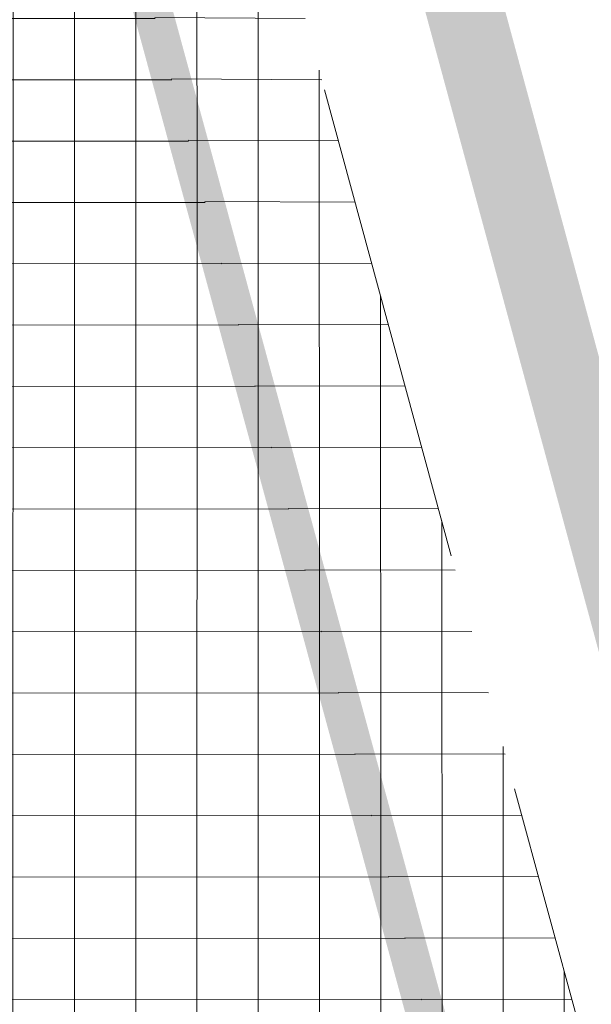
# Model space of a CAD drawing. Header units: metres. Extents: x 6467369 to 7543668, y 5829073 to 6004987.
# Tile 23 of 256: x 7543362.2 to 7543365.16, y 5829581.28 to 5829586.38. Entities that reach past the tile are written whole.
import ezdxf

# ---------------------------------------------------------------- set-up
doc = ezdxf.new("R2010")
doc.units = ezdxf.units.M
for name, pattern in [('1', [0]), ('GDE', [0]), ('HIDDEN', [0.375, 0.25, -0.125]), ('PHANTOM2', [1.25, 0.625, -0.125, 0.125, -0.125, 0.125, -0.125])]:
    doc.linetypes.add(name, pattern=pattern)
for name, color, linetype, lineweight in [('_D-krawędź pobocza', 253, 'HIDDEN', 15), ('_D-krawężnik wyniesiony BET', 7, 'Continuous', 30), ('_D-kreskowanie jezdni', 254, 'Continuous', 13), ('_D-kreskowanie pobocze', 32, '1', 13), ('_D-kreskowanie zjazd MB', 4, '1', 13), ('_D-linia rozgraniczająca inw.', 6, 'GDE', 18)]:
    doc.layers.add(name, color=color, linetype=linetype, lineweight=lineweight)
pattern_1 = [(0, (0, 0), (0, 0.3175), []), (90, (0, 0), (-0.3175, 1.944126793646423e-17), [])]

msp = doc.modelspace()

# ---------------------------------------------------------------- hatches: boundary and pattern name
at = {"layer": '_D-kreskowanie jezdni', "ltscale": 0.01, "transparency": 33554610}
h = msp.add_hatch(dxfattribs=at)
h.set_pattern_fill('ANSI37', color=256, scale=0.1, angle=45)
h.set_pattern_definition([(90, (0, 0), (-0.3175000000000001, 0), []), (180, (0, 0), (-5.551115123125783e-17, -0.3175), [])])
h.paths.add_polyline_path([(7543286.159759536, 5829849.42901351), (7543281.322915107, 5829848.162152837), (7543322.902057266, 5829689.413944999), (7543322.984831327, 5829689.097926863), (7543323.067655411, 5829688.781785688), (7543323.150546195, 5829688.465525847), (7543323.233520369, 5829688.149151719), (7543323.316594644, 5829687.8326677), (7543323.399785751, 5829687.516078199), (7543323.483110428, 5829687.199387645), (7543323.566585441, 5829686.882600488), (7543323.650227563, 5829686.565721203), (7543323.734053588, 5829686.248754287), (7543323.818080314, 5829685.931704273), (7543323.902324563, 5829685.614575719), (7543323.986803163, 5829685.297373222), (7543324.071532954, 5829684.980101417), (7543324.156530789, 5829684.662764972), (7543324.241813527, 5829684.345368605), (7543324.327398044, 5829684.027917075), (7543324.413301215, 5829683.710415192), (7543324.49953993, 5829683.392867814), (7543324.58613108, 5829683.075279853), (7543324.673091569, 5829682.757656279), (7543324.760438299, 5829682.440002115), (7543324.84818818, 5829682.122322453), (7543324.936358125, 5829681.804622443), (7543325.024965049, 5829681.486907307), (7543325.11402587, 5829681.169182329), (7543325.203557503, 5829680.851452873), (7543325.293576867, 5829680.533724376), (7543325.38410088, 5829680.216002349), (7543325.474087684, 5829679.901987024, 0.01534279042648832), (7543329.270376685, 5829668.071423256), (7543329.271548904, 5829668.068113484), (7543329.382377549, 5829667.756752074), (7543329.493637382, 5829667.445684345), (7543329.605311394, 5829667.134905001), (7543329.717382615, 5829666.824408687), (7543329.829834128, 5829666.514189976), (7543329.942649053, 5829666.204243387), (7543330.055810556, 5829665.894563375), (7543330.169301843, 5829665.585144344), (7543330.28310616, 5829665.27598064), (7543330.397206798, 5829664.967066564), (7543330.51158708, 5829664.658396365), (7543330.626230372, 5829664.349964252), (7543330.741120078, 5829664.041764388), (7543330.856239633, 5829663.733790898), (7543330.971572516, 5829663.42603787), (7543331.087102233, 5829663.118499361), (7543331.202812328, 5829662.81116939), (7543331.318686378, 5829662.504041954), (7543331.434707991, 5829662.19711102), (7543331.550860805, 5829661.890370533), (7543331.66712849, 5829661.583814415), (7543331.783494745, 5829661.277436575), (7543331.899943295, 5829660.9712309), (7543332.016457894, 5829660.665191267), (7543332.133022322, 5829660.359311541), (7543332.249620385, 5829660.053585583), (7543332.366235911, 5829659.748007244), (7543332.482852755, 5829659.442570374), (7543332.599454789, 5829659.137268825), (7543332.716025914, 5829658.832096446), (7543344.43103213, 5829628.164105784), (7543344.523107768, 5829627.923063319), (7543344.615151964, 5829627.682083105), (7543344.707158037, 5829627.441162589), (7543344.79911931, 5829627.200299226), (7543344.89102911, 5829626.959490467), (7543344.982880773, 5829626.718733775), (7543345.074667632, 5829626.478026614), (7543345.166383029, 5829626.237366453), (7543345.25802031, 5829625.996750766), (7543345.349572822, 5829625.756177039), (7543345.441033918, 5829625.515642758), (7543345.532396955, 5829625.275145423), (7543345.623655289, 5829625.034682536), (7543345.714802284, 5829624.794251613), (7543345.805831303, 5829624.553850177), (7543345.89673571, 5829624.313475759), (7543345.987508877, 5829624.073125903), (7543346.124674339, 5829623.709419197), (7543346.305233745, 5829623.229156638), (7543346.485170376, 5829622.748892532), (7543346.664426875, 5829622.268619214), (7543346.842945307, 5829621.788330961), (7543347.020671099, 5829621.308013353), (7543347.152602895, 5829620.94971728), (7543347.153560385, 5829620.947110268, -0.01842288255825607), (7543353.955202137, 5829600.113493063), (7543354.060086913, 5829599.746393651), (7543354.199941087, 5829599.253849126), (7543354.339111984, 5829598.760848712), (7543354.477652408, 5829598.267411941), (7543354.615612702, 5829597.7735675), (7543354.753043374, 5829597.279343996), (7543354.856701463, 5829596.905003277), (7543354.925122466, 5829596.657433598), (7543354.993445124, 5829596.409764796), (7543355.061676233, 5829596.161998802), (7543355.129822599, 5829595.914137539), (7543355.197891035, 5829595.666182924), (7543355.26588836, 5829595.418136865), (7543355.333821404, 5829595.170001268), (7543355.401697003, 5829594.921778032), (7543355.469522, 5829594.673469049), (7543355.537303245, 5829594.425076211), (7543355.605047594, 5829594.176601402), (7543355.672761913, 5829593.928046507), (7543355.740453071, 5829593.679413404), (7543355.808127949, 5829593.430703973), (7543355.875793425, 5829593.181920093), (7543355.943456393, 5829592.933063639), (7543356.011123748, 5829592.684136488), (7543356.07880239, 5829592.435140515), (7543361.923682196, 5829570.930895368), (7543361.99138416, 5829570.681815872), (7543362.059123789, 5829570.43263878), (7543362.126911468, 5829570.183366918), (7543362.194757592, 5829569.934003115), (7543362.262672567, 5829569.684550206), (7543362.330666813, 5829569.435011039), (7543362.39875076, 5829569.185388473), (7543362.466934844, 5829568.935685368), (7543362.535229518, 5829568.68590461), (7543362.603645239, 5829568.436049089), (7543362.672192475, 5829568.186121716), (7543362.740881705, 5829567.936125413), (7543362.809723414, 5829567.686063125), (7543362.878728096, 5829567.435937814), (7543362.947906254, 5829567.185752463), (7543363.017268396, 5829566.935510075), (7543363.08682504, 5829566.685213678), (7543363.156586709, 5829566.43486632), (7543363.226563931, 5829566.184471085), (7543363.296767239, 5829565.934031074), (7543363.367207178, 5829565.683549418), (7543363.437894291, 5829565.433029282), (7543363.50883913, 5829565.18247386), (7543363.580052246, 5829564.931886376), (7543363.651544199, 5829564.68127009), (7543363.72332555, 5829564.430628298), (7543363.795406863, 5829564.179964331), (7543363.867798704, 5829563.929281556), (7543363.940511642, 5829563.678583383), (7543364.012706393, 5829563.430790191, 0.01526036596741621), (7543367.836761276, 5829551.679312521), (7543367.837698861, 5829551.676699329), (7543367.926193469, 5829551.431017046), (7543368.014949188, 5829551.185539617), (7543368.103955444, 5829550.940263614), (7543368.193201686, 5829550.695185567), (7543368.28267739, 5829550.450301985), (7543368.372372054, 5829550.205609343), (7543368.462275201, 5829549.96110409), (7543368.552376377, 5829549.716782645), (7543368.642665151, 5829549.472641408), (7543368.733131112, 5829549.22867675), (7543368.823763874, 5829548.984885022), (7543368.914553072, 5829548.741262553), (7543369.005488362, 5829548.497805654), (7543369.096559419, 5829548.254510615), (7543369.18775594, 5829548.011373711), (7543369.279067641, 5829547.768391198), (7543369.370484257, 5829547.525559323), (7543369.461995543, 5829547.282874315), (7543369.553591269, 5829547.040332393), (7543369.64526123, 5829546.797929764), (7543369.73699523, 5829546.555662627), (7543369.828783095, 5829546.313527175), (7543369.920614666, 5829546.07151959), (7543370.012479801, 5829545.829636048), (7543370.10436837, 5829545.587872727), (7543370.196270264, 5829545.346225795), (7543370.288175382, 5829545.104691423), (7543370.380073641, 5829544.863265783), (7543370.471954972, 5829544.621945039), (7543370.563809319, 5829544.380725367), (7543383.791993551, 5829509.642775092), (7543388.522689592, 5829511.269764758), (7543375.236486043, 5829546.160077), (7543375.144668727, 5829546.401199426), (7543375.052898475, 5829546.642228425), (7543374.961185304, 5829546.883167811), (7543374.869539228, 5829547.124021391), (7543374.777970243, 5829547.364792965), (7543374.686488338, 5829547.605486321), (7543374.595103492, 5829547.846105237), (7543374.503825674, 5829548.086653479), (7543374.412664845, 5829548.3271348), (7543374.321630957, 5829548.567552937), (7543374.230733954, 5829548.807911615), (7543374.092812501, 5829549.173122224), (7543373.91220999, 5829549.652860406), (7543373.732271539, 5829550.132590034), (7543373.553098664, 5829550.612281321), (7543373.374779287, 5829551.091939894), (7543373.197403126, 5829551.57156572), (7543373.021053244, 5829552.051175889), (7543372.845812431, 5829552.530787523), (7543372.671762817, 5829553.010418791), (7543372.542882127, 5829553.368222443), (7543372.541944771, 5829553.370834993, -0.014934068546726), (7543368.884702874, 5829564.584812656), (7543368.743398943, 5829565.067563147), (7543368.743767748, 5829565.067373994), (7543368.635812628, 5829565.43957955), (7543368.494749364, 5829565.930129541), (7543368.354622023, 5829566.421348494), (7543368.215353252, 5829566.913203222), (7543368.076866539, 5829567.405656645), (7543367.939086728, 5829567.89866586), (7543367.801939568, 5829568.39218372), (7543367.665356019, 5829568.886143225), (7543367.561881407, 5829569.262006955), (7543367.493826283, 5829569.509695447), (7543367.425857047, 5829569.757515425), (7543367.357963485, 5829570.005464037), (7543367.290135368, 5829570.253538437), (7543367.222362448, 5829570.501735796), (7543367.154634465, 5829570.75005328), (7543367.086941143, 5829570.99848807), (7543367.01927219, 5829571.247037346), (7543366.9516173, 5829571.495698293), (7543366.883966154, 5829571.744468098), (7543366.816308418, 5829571.993343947), (7543366.74863375, 5829572.242323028), (7543360.903753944, 5829593.746568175), (7543360.836057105, 5829593.995631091), (7543360.768335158, 5829594.244759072), (7543360.700581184, 5829594.493950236), (7543360.632788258, 5829594.743202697), (7543360.564949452, 5829594.992514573), (7543360.497057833, 5829595.241883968), (7543360.429106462, 5829595.49130899), (7543360.361088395, 5829595.740787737), (7543360.292996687, 5829595.990318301), (7543360.224824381, 5829596.239898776), (7543360.156564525, 5829596.489527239), (7543360.088210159, 5829596.739201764), (7543360.019754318, 5829596.988920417), (7543359.951190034, 5829597.238681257), (7543359.882510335, 5829597.488482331), (7543359.81370825, 5829597.738321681), (7543359.744776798, 5829597.988197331), (7543359.675709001, 5829598.238107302), (7543359.606497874, 5829598.4880496), (7543359.537136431, 5829598.738022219), (7543359.467617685, 5829598.988023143), (7543359.397934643, 5829599.238050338), (7543359.328080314, 5829599.48810176), (7543359.258047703, 5829599.73817535), (7543359.187829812, 5829599.988269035), (7543359.117419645, 5829600.238380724), (7543359.0468102, 5829600.48850831), (7543358.975994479, 5829600.738649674), (7543358.904965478, 5829600.988802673), (7543358.834547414, 5829601.23604667, 0.01864047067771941), (7543351.846292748, 5829622.672874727), (7543351.845335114, 5829622.675482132), (7543351.755456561, 5829622.919571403), (7543351.665405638, 5829623.163523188), (7543351.575189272, 5829623.407339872), (7543351.484814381, 5829623.651023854), (7543351.394287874, 5829623.894577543), (7543351.303616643, 5829624.138003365), (7543351.212807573, 5829624.381303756), (7543351.121867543, 5829624.624481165), (7543351.030803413, 5829624.867538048), (7543350.939622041, 5829625.110476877), (7543350.84833027, 5829625.353300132), (7543350.756934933, 5829625.596010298), (7543350.665442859, 5829625.838609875), (7543350.573860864, 5829626.081101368), (7543350.482195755, 5829626.32348729), (7543350.39045433, 5829626.565770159), (7543350.298643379, 5829626.807952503), (7543350.206769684, 5829627.050036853), (7543350.114840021, 5829627.292025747), (7543350.022861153, 5829627.533921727), (7543349.93083984, 5829627.775727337), (7543349.838782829, 5829628.01744513), (7543349.746696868, 5829628.259077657), (7543349.654588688, 5829628.500627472), (7543349.562465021, 5829628.742097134), (7543349.470332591, 5829628.9834892), (7543349.37819811, 5829629.22480623), (7543349.28606829, 5829629.46605078), (7543349.193949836, 5829629.707225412), (7543349.101849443, 5829629.948332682), (7543337.386843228, 5829660.616323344), (7543337.270319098, 5829660.921372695), (7543337.153858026, 5829661.22630515), (7543337.037476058, 5829661.531126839), (7543336.921189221, 5829661.835843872), (7543336.805013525, 5829662.140462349), (7543336.688964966, 5829662.444988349), (7543336.573059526, 5829662.749427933), (7543336.45731317, 5829663.05378714), (7543336.280939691, 5829663.518156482), (7543336.051122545, 5829664.125065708), (7543335.82206999, 5829664.732175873), (7543335.593970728, 5829665.339372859), (7543335.447696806, 5829665.730691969), (7543335.447620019, 5829665.730734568), (7543335.253957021, 5829666.250249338), (7543335.0289156, 5829666.857553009), (7543334.805341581, 5829667.464919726), (7543334.583368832, 5829668.072374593), (7543334.363129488, 5829668.6799462), (7543334.144753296, 5829669.287668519), (7543333.983346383, 5829669.741124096), (7543333.98217357, 5829669.744435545, -0.01492981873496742), (7543330.369961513, 5829680.969474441), (7543330.236662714, 5829681.431869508), (7543330.059783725, 5829682.052681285), (7543329.884569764, 5829682.674480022), (7543329.710896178, 5829683.297216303), (7543329.538638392, 5829683.920838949), (7543329.367672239, 5829684.545293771), (7543329.197874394, 5829685.170521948), (7543329.029124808, 5829685.796450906), (7543328.861307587, 5829686.422990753), (7543328.694315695, 5829687.050016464), (7543328.52806195, 5829687.677325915), (7543328.401287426, 5829688.157612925), (7543328.318315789, 5829688.47248981), (7543328.235426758, 5829688.787524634), (7543328.152603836, 5829689.102713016), (7543328.069830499, 5829689.418050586), (7543327.987090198, 5829689.733532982), (7543327.904366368, 5829690.049155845), (7543327.821642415, 5829690.364914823), (7543327.738901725, 5829690.680805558)])
at = {"layer": '_D-kreskowanie pobocze', "ltscale": 0.01, "transparency": 33554623}
h = msp.add_hatch(dxfattribs=at)
h.set_pattern_fill('NET', color=256, scale=0.1)
h.set_pattern_definition(pattern_1)
h.paths.add_polyline_path([(7543375.937389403, 5829546.426974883), (7543375.845583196, 5829546.668068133), (7543375.753835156, 5829546.909038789), (7543375.662155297, 5829547.149890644), (7543375.570553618, 5829547.390627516), (7543375.479040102, 5829547.631253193), (7543375.387624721, 5829547.871771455), (7543375.296317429, 5829548.112186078), (7543375.205128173, 5829548.352500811), (7543375.114066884, 5829548.5927194), (7543375.023143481, 5829548.832845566), (7543374.932367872, 5829549.072883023), (7543374.841749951, 5829549.312835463), (7543374.751299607, 5829549.552706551), (7543374.661026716, 5829549.792499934), (7543374.570941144, 5829550.032219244), (7543374.481052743, 5829550.271868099), (7543374.391371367, 5829550.511450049), (7543374.301906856, 5829550.750968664), (7543374.212669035, 5829550.990427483), (7543374.123667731, 5829551.229829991), (7543374.034912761, 5829551.469179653), (7543373.946413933, 5829551.708479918), (7543373.858181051, 5829551.947734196), (7543373.770223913, 5829552.186945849), (7543373.682418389, 5829552.42648475), (7543373.59503716, 5829552.665635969), (7543373.50796108, 5829552.904754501), (7543373.421199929, 5829553.143843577), (7543373.33476348, 5829553.382906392), (7543373.248661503, 5829553.621946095), (7543373.162901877, 5829553.860970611, -0.00658835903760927), (7543371.479583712, 5829558.764693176), (7543372.138758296, 5829559.865748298), (7543371.813068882, 5829560.781841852), (7543370.660324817, 5829558.856350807, 0.007022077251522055), (7543372.456802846, 5829553.60813834), (7543372.542882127, 5829553.368222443), (7543372.629296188, 5829553.12831632), (7543372.716035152, 5829552.888416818), (7543372.803089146, 5829552.648520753), (7543372.890448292, 5829552.408624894), (7543372.978102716, 5829552.168725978), (7543373.066042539, 5829551.9288207), (7543373.154257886, 5829551.688905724), (7543373.242738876, 5829551.448977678), (7543373.331475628, 5829551.209033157), (7543373.420458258, 5829550.969068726), (7543373.50967688, 5829550.729080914), (7543373.599121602, 5829550.489066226), (7543373.688782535, 5829550.24902114), (7543373.778649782, 5829550.008942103), (7543373.868713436, 5829549.768825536), (7543373.958963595, 5829549.528667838), (7543374.049390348, 5829549.288465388), (7543374.139983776, 5829549.048214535), (7543374.230733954, 5829548.807911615), (7543374.321630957, 5829548.567552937), (7543374.412664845, 5829548.3271348), (7543374.503825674, 5829548.086653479), (7543374.595103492, 5829547.846105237), (7543374.686488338, 5829547.605486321), (7543374.777970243, 5829547.364792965), (7543374.869539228, 5829547.124021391), (7543374.961185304, 5829546.883167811), (7543375.052898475, 5829546.642228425), (7543375.144668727, 5829546.401199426), (7543375.236486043, 5829546.160077), (7543392.214020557, 5829501.576123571), (7543392.328803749, 5829501.27470174), (7543392.443566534, 5829500.973364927), (7543392.558319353, 5829500.67211711), (7543392.673072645, 5829500.370962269), (7543392.787836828, 5829500.06990438), (7543392.90262232, 5829499.76894742), (7543393.017439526, 5829499.468095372), (7543393.132298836, 5829499.167352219), (7543393.247210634, 5829498.86672195), (7543393.362185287, 5829498.566208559), (7543393.477233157, 5829498.265816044), (7543393.592364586, 5829497.965548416), (7543393.707589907, 5829497.665409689), (7543393.822919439, 5829497.365403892), (7543393.938363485, 5829497.065535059), (7543394.05393234, 5829496.765807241), (7543394.169636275, 5829496.466224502), (7543394.285485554, 5829496.166790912), (7543394.401490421, 5829495.867510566), (7543394.517661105, 5829495.568387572), (7543394.63400782, 5829495.269426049), (7543394.750540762, 5829494.970630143), (7543394.867270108, 5829494.672004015), (7543394.984206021, 5829494.373551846), (7543395.101358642, 5829494.07527784), (7543395.218738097, 5829493.777186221), (7543395.336354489, 5829493.479281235), (7543395.454217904, 5829493.181567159), (7543395.572338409, 5829492.884048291), (7543395.690726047, 5829492.586728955), (7543395.809390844, 5829492.289613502, 0.004998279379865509), (7543398.073473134, 5829486.78958603), (7543400.036642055, 5829486.009607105), (7543400.239929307, 5829486.098307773), (7543399.878266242, 5829486.879557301), (7543398.642061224, 5829487.370709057, -0.004733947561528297), (7543396.505894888, 5829492.567789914), (7543396.387374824, 5829492.864542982), (7543396.269271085, 5829493.161149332), (7543396.151558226, 5829493.457640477), (7543396.033953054, 5829493.754701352), (7543395.916584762, 5829494.051977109), (7543395.799443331, 5829494.349463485), (7543395.682518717, 5829494.647156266), (7543395.565800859, 5829494.945051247), (7543395.449279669, 5829495.243144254), (7543395.332945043, 5829495.541431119), (7543395.216786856, 5829495.839907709), (7543395.100794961, 5829496.138569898), (7543394.984959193, 5829496.437413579), (7543394.869269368, 5829496.736434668), (7543394.753715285, 5829497.035629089), (7543394.638286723, 5829497.334992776), (7543394.522973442, 5829497.634521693), (7543394.40776519, 5829497.934211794), (7543394.292651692, 5829498.234059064), (7543394.177622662, 5829498.53405948), (7543394.062667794, 5829498.834209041), (7543393.947776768, 5829499.134503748), (7543393.83293925, 5829499.434939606), (7543393.718144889, 5829499.735512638), (7543393.603383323, 5829500.036218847), (7543393.488644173, 5829500.337054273), (7543393.373917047, 5829500.638014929), (7543393.259191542, 5829500.939096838), (7543393.144457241, 5829501.240296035), (7543393.029703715, 5829501.541608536), (7543392.914922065, 5829501.843026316)])
h.paths.add_polyline_path([(7543352.368798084, 5829623.423790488), (7543352.278386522, 5829623.668134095), (7543352.187823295, 5829623.912325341), (7543352.097115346, 5829624.156366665), (7543352.006269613, 5829624.400260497), (7543351.915293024, 5829624.644009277), (7543351.824192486, 5829624.887615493), (7543351.732974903, 5829625.131081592), (7543351.641647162, 5829625.374410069), (7543351.550216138, 5829625.617603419), (7543351.4586887, 5829625.860664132), (7543351.367071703, 5829626.103594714), (7543351.27537199, 5829626.346397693), (7543351.183596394, 5829626.589075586), (7543351.091751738, 5829626.831630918), (7543350.999844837, 5829627.074066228), (7543350.907882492, 5829627.316384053), (7543350.815871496, 5829627.558586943), (7543350.723818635, 5829627.800677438), (7543350.631730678, 5829628.042658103), (7543350.539614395, 5829628.284531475), (7543350.447476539, 5829628.526300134), (7543350.355323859, 5829628.76796662), (7543350.263163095, 5829629.009533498), (7543350.171000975, 5829629.251003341), (7543350.078844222, 5829629.492378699), (7543349.986699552, 5829629.73366213), (7543349.894573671, 5829629.974856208), (7543349.80247204, 5829630.215966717), (7543338.554588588, 5829659.661105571), (7543338.839836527, 5829660.450421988), (7543338.427254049, 5829661.515460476), (7543337.754498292, 5829659.653861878), (7543349.101849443, 5829629.948332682), (7543349.193949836, 5829629.707225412), (7543349.28606829, 5829629.46605078), (7543349.37819811, 5829629.22480623), (7543349.470332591, 5829628.9834892), (7543349.562465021, 5829628.742097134), (7543349.654588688, 5829628.500627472), (7543349.746696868, 5829628.259077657), (7543349.838782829, 5829628.01744513), (7543349.93083984, 5829627.775727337), (7543350.022861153, 5829627.533921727), (7543350.114840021, 5829627.292025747), (7543350.206769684, 5829627.050036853), (7543350.298643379, 5829626.807952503), (7543350.39045433, 5829626.565770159), (7543350.482195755, 5829626.32348729), (7543350.573860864, 5829626.081101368), (7543350.665442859, 5829625.838609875), (7543350.756934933, 5829625.596010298), (7543350.84833027, 5829625.353300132), (7543350.939622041, 5829625.110476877), (7543351.030803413, 5829624.867538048), (7543351.121867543, 5829624.624481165), (7543351.212807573, 5829624.381303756), (7543351.303616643, 5829624.138003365), (7543351.394287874, 5829623.894577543), (7543351.484814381, 5829623.651023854), (7543351.575189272, 5829623.407339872), (7543351.665405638, 5829623.163523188), (7543351.755456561, 5829622.919571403), (7543351.845335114, 5829622.675482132), (7543351.935034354, 5829622.431253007, -0.01821006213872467), (7543358.762239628, 5829601.489134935), (7543358.833716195, 5829601.238965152), (7543358.904965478, 5829600.988802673), (7543358.975994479, 5829600.738649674), (7543359.0468102, 5829600.48850831), (7543359.117419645, 5829600.238380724), (7543359.187829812, 5829599.988269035), (7543359.258047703, 5829599.73817535), (7543359.328080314, 5829599.48810176), (7543359.397934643, 5829599.238050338), (7543359.467617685, 5829598.988023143), (7543359.537136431, 5829598.738022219), (7543359.606497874, 5829598.4880496), (7543359.675709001, 5829598.238107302), (7543359.744776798, 5829597.988197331), (7543359.81370825, 5829597.738321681), (7543359.882510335, 5829597.488482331), (7543359.951190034, 5829597.238681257), (7543360.019754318, 5829596.988920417), (7543360.088210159, 5829596.739201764), (7543360.156564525, 5829596.489527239), (7543360.224824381, 5829596.239898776), (7543360.292996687, 5829595.990318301), (7543360.361088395, 5829595.740787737), (7543360.429106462, 5829595.49130899), (7543360.497057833, 5829595.241883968), (7543360.564949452, 5829594.992514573), (7543360.632788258, 5829594.743202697), (7543360.700581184, 5829594.493950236), (7543360.768335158, 5829594.244759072), (7543360.836057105, 5829593.995631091), (7543360.903753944, 5829593.746568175), (7543366.74863375, 5829572.242323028), (7543366.816308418, 5829571.993343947), (7543366.883966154, 5829571.744468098), (7543366.9516173, 5829571.495698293), (7543367.01927219, 5829571.247037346), (7543367.086941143, 5829570.99848807), (7543367.154634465, 5829570.75005328), (7543367.222362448, 5829570.501735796), (7543367.290135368, 5829570.253538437), (7543367.357963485, 5829570.005464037), (7543367.425857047, 5829569.757515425), (7543367.493826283, 5829569.509695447), (7543367.561881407, 5829569.262006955), (7543367.630032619, 5829569.014452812), (7543367.698290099, 5829568.767035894), (7543367.766664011, 5829568.519759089), (7543367.835164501, 5829568.272625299), (7543367.903801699, 5829568.025637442), (7543367.972585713, 5829567.778798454), (7543368.041526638, 5829567.532111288), (7543368.110634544, 5829567.285578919), (7543368.179919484, 5829567.039204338), (7543368.249391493, 5829566.792990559), (7543368.319060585, 5829566.546940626), (7543368.38893675, 5829566.301057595), (7543368.459029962, 5829566.055344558), (7543368.52935017, 5829565.80980463), (7543368.599907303, 5829565.564440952), (7543368.670711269, 5829565.319256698), (7543368.741771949, 5829565.074255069), (7543368.743778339, 5829565.067368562), (7543370.653639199, 5829564.087831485), (7543370.291889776, 5829565.116258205), (7543369.373771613, 5829565.58714632), (7543369.250252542, 5829566.016686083), (7543369.180151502, 5829566.261460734), (7543369.110370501, 5829566.506077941), (7543369.040690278, 5829566.751270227), (7543368.971207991, 5829566.996659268), (7543368.901913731, 5829567.242242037), (7543368.832797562, 5829567.488015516), (7543368.763849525, 5829567.733976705), (7543368.69505964, 5829567.980122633), (7543368.6264179, 5829568.226450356), (7543368.557914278, 5829568.472956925), (7543368.489538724, 5829568.719639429), (7543368.421281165, 5829568.966494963), (7543368.353131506, 5829569.213520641), (7543368.285079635, 5829569.460713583), (7543368.217115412, 5829569.708070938), (7543368.149228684, 5829569.955589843), (7543368.081409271, 5829570.20326746), (7543368.01364698, 5829570.451100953), (7543367.945931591, 5829570.699087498), (7543367.878252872, 5829570.947224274), (7543367.810600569, 5829571.195508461), (7543367.742964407, 5829571.443937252), (7543367.675334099, 5829571.69250783), (7543367.607699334, 5829571.941217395), (7543367.540049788, 5829572.190063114), (7543367.472376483, 5829572.439037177), (7543361.627495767, 5829593.943285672), (7543361.559793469, 5829594.19236867), (7543361.492060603, 5829594.441536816), (7543361.424290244, 5829594.69078823), (7543361.356475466, 5829594.940121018), (7543361.288609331, 5829595.189533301), (7543361.2206849, 5829595.439023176), (7543361.152695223, 5829595.688588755), (7543361.084633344, 5829595.938228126), (7543361.016492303, 5829596.187939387), (7543360.948265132, 5829596.437720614), (7543360.87994486, 5829596.687569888), (7543360.811524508, 5829596.937485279), (7543360.742997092, 5829597.187464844), (7543360.674355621, 5829597.437506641), (7543360.605593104, 5829597.687608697), (7543360.536702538, 5829597.937769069), (7543360.46767692, 5829598.187985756), (7543360.398509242, 5829598.438256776), (7543360.329192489, 5829598.688580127), (7543360.259719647, 5829598.938953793), (7543360.190083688, 5829599.189375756), (7543360.120277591, 5829599.439843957), (7543360.050294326, 5829599.690356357), (7543359.980126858, 5829599.940910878), (7543359.909768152, 5829600.191505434), (7543359.839211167, 5829600.442137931), (7543359.768448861, 5829600.692806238), (7543359.697474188, 5829600.943508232), (7543359.6262801, 5829601.194241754), (7543359.554859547, 5829601.445004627), (7543359.483295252, 5829601.695481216, 0.01821006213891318), (7543352.639053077, 5829622.689821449), (7543352.549138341, 5829622.93463656), (7543352.459051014, 5829623.179292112)])
h = msp.add_hatch(dxfattribs=at)
h.set_pattern_fill('NET', color=256, scale=0.1)
h.set_pattern_definition(pattern_1)
h.paths.add_polyline_path([(7543363.08682504, 5829566.685213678), (7543363.017268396, 5829566.935510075), (7543362.947906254, 5829567.185752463), (7543362.878728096, 5829567.435937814), (7543362.809723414, 5829567.686063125), (7543362.740881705, 5829567.936125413), (7543362.672192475, 5829568.186121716), (7543362.603645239, 5829568.436049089), (7543362.535229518, 5829568.68590461), (7543362.466934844, 5829568.935685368), (7543362.39875076, 5829569.185388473), (7543362.330666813, 5829569.435011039), (7543362.262672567, 5829569.684550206), (7543362.194757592, 5829569.934003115), (7543362.126911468, 5829570.183366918), (7543362.059123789, 5829570.43263878), (7543361.99138416, 5829570.681815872), (7543361.923682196, 5829570.930895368), (7543356.07880239, 5829592.435140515), (7543356.011123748, 5829592.684136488), (7543355.943456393, 5829592.933063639), (7543355.875793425, 5829593.181920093), (7543355.808127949, 5829593.430703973), (7543355.740453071, 5829593.679413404), (7543355.672761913, 5829593.928046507), (7543355.605047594, 5829594.176601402), (7543355.537303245, 5829594.425076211), (7543355.469522, 5829594.673469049), (7543355.401697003, 5829594.921778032), (7543355.333821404, 5829595.170001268), (7543355.26588836, 5829595.418136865), (7543355.197891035, 5829595.666182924), (7543355.129822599, 5829595.914137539), (7543355.061676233, 5829596.161998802), (7543354.993445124, 5829596.409764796), (7543354.925122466, 5829596.657433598), (7543354.856701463, 5829596.905003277), (7543354.788175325, 5829597.152471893), (7543354.719537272, 5829597.399837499), (7543354.650780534, 5829597.647098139), (7543354.581898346, 5829597.894251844), (7543354.512883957, 5829598.141296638), (7543354.443730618, 5829598.388230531), (7543354.374431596, 5829598.635051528), (7543354.304980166, 5829598.881757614), (7543354.23536961, 5829599.128346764), (7543354.16559322, 5829599.374816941), (7543354.0956443, 5829599.621166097), (7543354.025516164, 5829599.867392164), (7543353.955202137, 5829600.113493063, 0.01821006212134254), (7543347.240843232, 5829620.709460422), (7543347.152602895, 5829620.94971728), (7543347.064138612, 5829621.189965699), (7543346.975457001, 5829621.430207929), (7543346.886564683, 5829621.670446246), (7543346.797468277, 5829621.910682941), (7543346.708174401, 5829622.150920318), (7543346.618689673, 5829622.391160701), (7543346.529020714, 5829622.63140643), (7543346.439174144, 5829622.871659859), (7543346.349156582, 5829623.111923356), (7543346.258974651, 5829623.352199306), (7543346.168634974, 5829623.592490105), (7543346.078144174, 5829623.832798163), (7543345.987508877, 5829624.073125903), (7543345.89673571, 5829624.313475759), (7543345.805831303, 5829624.553850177), (7543345.714802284, 5829624.794251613), (7543345.623655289, 5829625.034682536), (7543345.532396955, 5829625.275145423), (7543345.441033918, 5829625.515642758), (7543345.349572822, 5829625.756177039), (7543345.25802031, 5829625.996750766), (7543345.166383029, 5829626.237366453), (7543345.074667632, 5829626.478026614), (7543344.982880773, 5829626.718733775), (7543344.89102911, 5829626.959490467), (7543344.79911931, 5829627.200299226), (7543344.707158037, 5829627.441162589), (7543344.615151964, 5829627.682083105), (7543344.523107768, 5829627.923063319), (7543344.43103213, 5829628.164105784), (7543344.268288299, 5829628.590142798), (7543342.331775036, 5829629.456119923), (7543341.164070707, 5829629.010063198), (7543341.431704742, 5829628.309440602), (7543342.309201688, 5829628.644639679), (7543343.678684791, 5829628.032229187), (7543344.098421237, 5829626.932862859), (7543344.190293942, 5829626.692151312), (7543344.282101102, 5829626.451511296), (7543344.373836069, 5829626.210940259), (7543344.465492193, 5829625.970435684), (7543344.557062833, 5829625.729995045), (7543344.64854135, 5829625.489615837), (7543344.739921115, 5829625.249295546), (7543344.831195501, 5829625.009031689), (7543344.922357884, 5829624.768821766), (7543345.01340165, 5829624.528663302), (7543345.104320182, 5829624.28855384), (7543345.195106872, 5829624.048490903), (7543345.285755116, 5829623.808472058), (7543345.376258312, 5829623.568494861), (7543345.46660986, 5829623.328556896), (7543345.556803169, 5829623.088655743), (7543345.646831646, 5829622.848789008), (7543345.736688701, 5829622.608954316), (7543345.82636775, 5829622.369149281), (7543345.915862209, 5829622.129371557), (7543346.005165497, 5829621.889618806), (7543346.094271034, 5829621.649888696), (7543346.183172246, 5829621.410178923), (7543346.271862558, 5829621.170487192), (7543346.360335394, 5829620.930811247), (7543346.448584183, 5829620.691148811), (7543346.536714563, 5829620.451191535, -0.01821006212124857), (7543353.234058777, 5829599.907453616), (7543353.304201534, 5829599.661953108), (7543353.374164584, 5829599.416307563), (7543353.443954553, 5829599.170519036), (7543353.513578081, 5829598.924589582), (7543353.58304182, 5829598.67852124), (7543353.652352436, 5829598.432316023), (7543353.721516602, 5829598.185975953), (7543353.790541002, 5829597.939503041), (7543353.859432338, 5829597.692899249), (7543353.928197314, 5829597.446166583), (7543353.996842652, 5829597.199306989), (7543354.065375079, 5829596.952322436), (7543354.133801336, 5829596.705214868), (7543354.202128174, 5829596.457986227), (7543354.270362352, 5829596.21063844), (7543354.338510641, 5829595.963173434), (7543354.406579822, 5829595.715593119), (7543354.474576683, 5829595.467899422), (7543354.542508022, 5829595.220094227), (7543354.61038065, 5829594.972179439), (7543354.678201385, 5829594.724156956), (7543354.74597705, 5829594.476028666), (7543354.813714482, 5829594.227796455), (7543354.881420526, 5829593.979462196), (7543354.949102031, 5829593.731027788), (7543355.016765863, 5829593.482495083), (7543355.084418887, 5829593.233865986), (7543355.15206798, 5829592.985142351), (7543355.219720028, 5829592.736326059), (7543355.287381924, 5829592.487418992), (7543355.355059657, 5829592.238426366), (7543361.199940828, 5829570.734176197), (7543361.267650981, 5829570.485066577), (7543361.335406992, 5829570.235829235), (7543361.403219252, 5829569.986467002), (7543361.471098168, 5829569.736982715), (7543361.539054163, 5829569.487379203), (7543361.607097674, 5829569.23765932), (7543361.675239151, 5829568.987825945), (7543361.743489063, 5829568.737881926), (7543361.811857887, 5829568.487830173), (7543361.880356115, 5829568.237673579), (7543361.948994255, 5829567.987415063), (7543362.017782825, 5829567.737057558), (7543362.086732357, 5829567.48660403), (7543362.155853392, 5829567.236057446), (7543362.225156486, 5829566.985420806), (7543362.294652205, 5829566.734697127), (7543362.364351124, 5829566.483889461), (7543362.434263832, 5829566.233000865), (7543362.504400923, 5829565.982034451), (7543362.574773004, 5829565.730993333), (7543362.645390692, 5829565.479880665), (7543362.716264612, 5829565.228699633), (7543362.787405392, 5829564.977453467), (7543362.858823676, 5829564.726145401), (7543362.930422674, 5829564.475153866), (7543363.002423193, 5829564.223746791), (7543363.074733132, 5829563.972287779), (7543363.147363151, 5829563.720780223), (7543363.220323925, 5829563.469227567), (7543363.293626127, 5829563.217633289), (7543363.367279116, 5829562.966005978, 0.01461486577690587), (7543367.04353843, 5829551.669307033), (7543367.131919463, 5829551.422975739), (7543367.220726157, 5829551.17642703), (7543367.309784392, 5829550.930112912), (7543367.39908349, 5829550.684029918), (7543367.4886128, 5829550.438174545), (7543367.578361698, 5829550.192543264), (7543367.668448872, 5829549.946780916), (7543367.758600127, 5829549.701601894), (7543367.848939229, 5829549.456636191), (7543367.939455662, 5829549.211880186), (7543368.030138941, 5829548.967330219), (7543368.120978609, 5829548.722982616), (7543368.211964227, 5829548.478833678), (7543368.303085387, 5829548.234879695), (7543368.394331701, 5829547.991116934), (7543368.485692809, 5829547.747541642), (7543368.577158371, 5829547.504150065), (7543368.668718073, 5829547.26093842), (7543368.760361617, 5829547.017902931), (7543368.852078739, 5829546.775039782), (7543368.943859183, 5829546.532345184), (7543369.035692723, 5829546.289815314), (7543369.127569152, 5829546.047446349), (7543369.219478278, 5829545.805234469), (7543369.311409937, 5829545.563175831), (7543369.403353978, 5829545.321266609), (7543369.495300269, 5829545.07950297), (7543369.587238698, 5829544.837881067), (7543369.679159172, 5829544.596397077), (7543369.771051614, 5829544.355047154), (7543369.862907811, 5829544.113822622), (7543383.082389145, 5829509.398726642), (7543383.791993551, 5829509.642775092), (7543370.563809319, 5829544.380725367), (7543370.471954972, 5829544.621945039), (7543370.380073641, 5829544.863265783), (7543370.288175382, 5829545.104691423), (7543370.196270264, 5829545.346225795), (7543370.10436837, 5829545.587872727), (7543370.012479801, 5829545.829636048), (7543369.920614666, 5829546.07151959), (7543369.828783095, 5829546.313527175), (7543369.73699523, 5829546.555662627), (7543369.64526123, 5829546.797929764), (7543369.553591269, 5829547.040332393), (7543369.461995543, 5829547.282874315), (7543369.370484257, 5829547.525559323), (7543369.279067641, 5829547.768391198), (7543369.18775594, 5829548.011373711), (7543369.096559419, 5829548.254510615), (7543369.005488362, 5829548.497805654), (7543368.914553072, 5829548.741262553), (7543368.823763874, 5829548.984885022), (7543368.733131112, 5829549.22867675), (7543368.642665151, 5829549.472641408), (7543368.552376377, 5829549.716782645), (7543368.462275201, 5829549.96110409), (7543368.372372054, 5829550.205609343), (7543368.28267739, 5829550.450301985), (7543368.193201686, 5829550.695185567), (7543368.103955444, 5829550.940263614), (7543368.014949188, 5829551.185539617), (7543367.926193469, 5829551.431017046), (7543367.837698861, 5829551.676699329), (7543367.749475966, 5829551.922589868, -0.01461486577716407), (7543364.086943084, 5829563.177154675), (7543364.013556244, 5829563.427873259), (7543363.940511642, 5829563.678583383), (7543363.867798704, 5829563.929281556), (7543363.795406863, 5829564.179964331), (7543363.72332555, 5829564.430628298), (7543363.651544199, 5829564.68127009), (7543363.580052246, 5829564.931886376), (7543363.50883913, 5829565.18247386), (7543363.437894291, 5829565.433029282), (7543363.367207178, 5829565.683549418), (7543363.296767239, 5829565.934031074), (7543363.226563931, 5829566.184471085), (7543363.156586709, 5829566.43486632)])
h.paths.add_polyline_path([(7543405.299581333, 5829459.971536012), (7543405.152023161, 5829460.258438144), (7543405.004435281, 5829460.545422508), (7543404.856827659, 5829460.832494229), (7543404.709210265, 5829461.119658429), (7543404.561593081, 5829461.406920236), (7543404.413986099, 5829461.694284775), (7543404.266399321, 5829461.981757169), (7543404.118842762, 5829462.269342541), (7543403.971326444, 5829462.55704601), (7543403.823860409, 5829462.844872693), (7543403.676454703, 5829463.132827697), (7543403.529119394, 5829463.420916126), (7543403.381864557, 5829463.709143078), (7543403.234700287, 5829463.997513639), (7543403.087636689, 5829464.286032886), (7543402.940683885, 5829464.574705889), (7543402.793852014, 5829464.863537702), (7543402.647151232, 5829465.152533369), (7543402.500591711, 5829465.44169792), (7543402.35418364, 5829465.73103637), (7543402.207937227, 5829466.020553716), (7543402.061862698, 5829466.310254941), (7543401.915970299, 5829466.600145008), (7543401.770270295, 5829466.890228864), (7543401.62477297, 5829467.18051143), (7543401.479488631, 5829467.470997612), (7543401.334427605, 5829467.761692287), (7543401.189600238, 5829468.052600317), (7543401.045016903, 5829468.34372653), (7543400.900687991, 5829468.635075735), (7543400.756623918, 5829468.926652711, -0.01946782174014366), (7543391.167017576, 5829490.432634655), (7543391.046390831, 5829490.734662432), (7543390.926110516, 5829491.036735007), (7543390.806166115, 5829491.338847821), (7543390.686547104, 5829491.64099636), (7543390.567242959, 5829491.943176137), (7543390.44824315, 5829492.245382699), (7543390.329537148, 5829492.547611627), (7543390.211114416, 5829492.849858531), (7543390.092964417, 5829493.15211905), (7543389.975076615, 5829493.454388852), (7543389.857440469, 5829493.756663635), (7543389.740045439, 5829494.05893912), (7543389.622880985, 5829494.361211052), (7543389.505936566, 5829494.663475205), (7543389.389201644, 5829494.965727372), (7543389.272665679, 5829495.267963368), (7543389.156318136, 5829495.570179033), (7543389.040148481, 5829495.872370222), (7543388.92414618, 5829496.174532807), (7543388.808300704, 5829496.476662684), (7543388.692601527, 5829496.778755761), (7543388.577038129, 5829497.080807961), (7543388.46159999, 5829497.382815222), (7543388.346276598, 5829497.684773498), (7543388.231057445, 5829497.98667875), (7543388.115932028, 5829498.288526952), (7543388.00088985, 5829498.590314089), (7543387.885920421, 5829498.892036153), (7543387.771013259, 5829499.193689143), (7543387.656157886, 5829499.495269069), (7543387.541343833, 5829499.796771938), (7543383.791993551, 5829509.642775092), (7543383.082389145, 5829509.398726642), (7543386.840443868, 5829499.52986514), (7543386.955267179, 5829499.22833796), (7543387.070141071, 5829498.926709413), (7543387.18507602, 5829498.62498349), (7543387.300082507, 5829498.323164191), (7543387.415171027, 5829498.021255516), (7543387.530352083, 5829497.71926148), (7543387.645636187, 5829497.417186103), (7543387.761033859, 5829497.115033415), (7543387.876555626, 5829496.812807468), (7543387.992212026, 5829496.510512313), (7543388.108013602, 5829496.208152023), (7543388.223970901, 5829495.905730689), (7543388.340094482, 5829495.603252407), (7543388.456394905, 5829495.300721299), (7543388.57288274, 5829494.998141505), (7543388.689568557, 5829494.695517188), (7543388.806462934, 5829494.392852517), (7543388.923576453, 5829494.090151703), (7543389.040919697, 5829493.787418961), (7543389.158503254, 5829493.484658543), (7543389.276337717, 5829493.181874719), (7543389.394433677, 5829492.879071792), (7543389.512801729, 5829492.576254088), (7543389.631452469, 5829492.273425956), (7543389.750396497, 5829491.970591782), (7543389.869644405, 5829491.667755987), (7543389.989206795, 5829491.364923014), (7543390.109094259, 5829491.062097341), (7543390.229177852, 5829490.759633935), (7543390.349742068, 5829490.456848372), (7543390.470661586, 5829490.154087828, 0.01946782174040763), (7543400.084220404, 5829468.594427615), (7543400.228457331, 5829468.302500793), (7543400.373126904, 5829468.010463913), (7543400.518202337, 5829467.71834763), (7543400.663343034, 5829467.426810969), (7543400.808706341, 5829467.135511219), (7543400.954281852, 5829466.84444349), (7543401.100059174, 5829466.553602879), (7543401.246027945, 5829466.262984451), (7543401.392177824, 5829465.972583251), (7543401.538498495, 5829465.682394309), (7543401.684979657, 5829465.392412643), (7543401.831611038, 5829465.102633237), (7543401.978382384, 5829464.813051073), (7543402.125283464, 5829464.523661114), (7543402.272304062, 5829464.234458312), (7543402.419433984, 5829463.945437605), (7543402.566663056, 5829463.656593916), (7543402.713981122, 5829463.367922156), (7543402.861378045, 5829463.079417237), (7543403.008843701, 5829462.791074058), (7543403.156367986, 5829462.502887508), (7543403.303940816, 5829462.214852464), (7543403.451552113, 5829461.926963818), (7543403.599191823, 5829461.639216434), (7543403.746849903, 5829461.351605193), (7543403.894516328, 5829461.064124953), (7543404.042181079, 5829460.776770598), (7543404.189834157, 5829460.489536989), (7543404.337465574, 5829460.202418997), (7543404.48506535, 5829459.915411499), (7543404.632625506, 5829459.628505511), (7543442.71094749, 5829385.592643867), (7543442.828947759, 5829385.363212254), (7543442.946890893, 5829385.133872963), (7543443.064769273, 5829384.904622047), (7543443.182575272, 5829384.675455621), (7543443.300301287, 5829384.446369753), (7543443.417939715, 5829384.217360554), (7543443.535482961, 5829383.988424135), (7543443.65292344, 5829383.759556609), (7543443.770253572, 5829383.530754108), (7543443.887465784, 5829383.30201277), (7543444.004552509, 5829383.073328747), (7543444.121506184, 5829382.844698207), (7543444.23831926, 5829382.616117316), (7543444.354984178, 5829382.387582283), (7543444.471493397, 5829382.159089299), (7543444.587839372, 5829381.930634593), (7543444.70401457, 5829381.702214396), (7543444.820011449, 5829381.473824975), (7543444.935822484, 5829381.245462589), (7543445.051440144, 5829381.017123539), (7543445.166856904, 5829380.788804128), (7543445.282065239, 5829380.560500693), (7543445.397057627, 5829380.332209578), (7543445.511826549, 5829380.103927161), (7543445.626364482, 5829379.875649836), (7543445.740663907, 5829379.647374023), (7543445.854717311, 5829379.419096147), (7543445.968517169, 5829379.1908127), (7543446.082055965, 5829378.962520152), (7543446.19532618, 5829378.734215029), (7543446.308493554, 5829378.505543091, -0.007649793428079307), (7543449.549679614, 5829371.687151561), (7543450.250869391, 5829371.957176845, 0.007695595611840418), (7543446.980852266, 5829378.837858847), (7543446.867515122, 5829379.066874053), (7543446.75391226, 5829379.295850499), (7543446.640051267, 5829379.524791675), (7543446.525939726, 5829379.753701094), (7543446.411585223, 5829379.982582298), (7543446.296995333, 5829380.211438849), (7543446.182177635, 5829380.440274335), (7543446.067139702, 5829380.669092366), (7543445.95188911, 5829380.897896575), (7543445.836433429, 5829381.126690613), (7543445.720780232, 5829381.355478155), (7543445.604937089, 5829381.584262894), (7543445.488911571, 5829381.813048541), (7543445.372711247, 5829382.041838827), (7543445.256343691, 5829382.270637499), (7543445.139816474, 5829382.499448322), (7543445.02313717, 5829382.728275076), (7543444.906313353, 5829382.957121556), (7543444.789352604, 5829383.185991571), (7543444.672262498, 5829383.414888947), (7543444.555050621, 5829383.643817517), (7543444.437724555, 5829383.872781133), (7543444.320291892, 5829384.101783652), (7543444.202760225, 5829384.330828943), (7543444.085137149, 5829384.55992089), (7543443.967430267, 5829384.789063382), (7543443.849647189, 5829385.018260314), (7543443.731795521, 5829385.247515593), (7543443.613882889, 5829385.476833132), (7543443.49591691, 5829385.706216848), (7543443.377905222, 5829385.935670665)])
h.paths.add_polyline_path([(7543410.412911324, 5829462.601432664), (7543410.265404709, 5829462.888234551), (7543410.117959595, 5829463.174941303), (7543409.970585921, 5829463.46155802), (7543409.823293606, 5829463.748089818), (7543409.676092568, 5829464.034541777), (7543409.528992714, 5829464.320918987), (7543409.382003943, 5829464.607226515), (7543409.235136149, 5829464.893469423), (7543409.088399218, 5829465.179652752), (7543408.941803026, 5829465.465781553), (7543408.795357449, 5829465.751860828), (7543408.649072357, 5829466.037895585), (7543408.502957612, 5829466.323890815), (7543408.357023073, 5829466.609851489), (7543408.211278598, 5829466.895782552), (7543408.065734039, 5829467.181688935), (7543407.920399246, 5829467.467575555), (7543407.775284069, 5829467.753447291), (7543407.630398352, 5829468.039309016), (7543407.48575194, 5829468.325165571), (7543407.341354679, 5829468.611021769), (7543407.197216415, 5829468.896882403), (7543407.05334699, 5829469.182752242), (7543406.909756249, 5829469.468636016), (7543406.766454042, 5829469.754538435), (7543406.623450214, 5829470.040464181), (7543406.480754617, 5829470.326417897), (7543406.338377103, 5829470.612404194), (7543406.196160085, 5829470.898765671), (7543406.054442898, 5829471.18484269), (7543405.913071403, 5829471.470969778, -0.00874113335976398), (7543401.485681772, 5829480.85359905), (7543402.022734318, 5829482.239248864), (7543401.71063289, 5829482.921354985), (7543401.43636068, 5829482.80168133), (7543400.672952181, 5829480.832010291, 0.00900507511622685), (7543405.240491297, 5829471.139102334), (7543405.382212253, 5829470.852267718), (7543405.524270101, 5829470.565503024), (7543405.666654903, 5829470.278803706), (7543405.809356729, 5829469.992165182), (7543405.952365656, 5829469.705582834), (7543406.095671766, 5829469.419052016), (7543406.239265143, 5829469.132568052), (7543406.383135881, 5829468.846126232), (7543406.527274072, 5829468.559721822), (7543406.671669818, 5829468.273350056), (7543406.816313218, 5829467.987006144), (7543406.961194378, 5829467.700685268), (7543407.106303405, 5829467.414382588), (7543407.25163041, 5829467.128093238), (7543407.397165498, 5829466.841812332), (7543407.542898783, 5829466.55553496), (7543407.688820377, 5829466.269256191), (7543407.834920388, 5829465.982971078), (7543407.981188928, 5829465.696674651), (7543408.127616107, 5829465.410361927), (7543408.27419203, 5829465.124027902), (7543408.420906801, 5829464.837667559), (7543408.567750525, 5829464.551275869), (7543408.714713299, 5829464.264847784), (7543408.861785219, 5829463.978378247), (7543409.008956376, 5829463.691862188), (7543409.156216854, 5829463.405294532), (7543409.303556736, 5829463.118670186), (7543409.450966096, 5829462.831984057), (7543409.598435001, 5829462.545231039), (7543409.745953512, 5829462.258406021), (7543447.824277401, 5829388.222540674), (7543447.942327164, 5829387.993012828), (7543448.060407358, 5829387.763407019), (7543448.178510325, 5829387.533719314), (7543448.296628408, 5829387.303945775), (7543448.414753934, 5829387.074082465), (7543448.532879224, 5829386.84412544), (7543448.650996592, 5829386.614070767), (7543448.769098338, 5829386.3839145), (7543448.887176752, 5829386.153652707), (7543449.00522412, 5829385.923281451), (7543449.123232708, 5829385.692796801), (7543449.241194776, 5829385.462194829), (7543449.359102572, 5829385.231471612), (7543449.476948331, 5829385.000623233), (7543449.594724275, 5829384.769645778), (7543449.712422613, 5829384.538535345), (7543449.830035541, 5829384.307288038), (7543449.947555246, 5829384.075899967), (7543450.06497389, 5829383.844367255), (7543450.182283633, 5829383.612686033), (7543450.29947661, 5829383.380852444), (7543450.416544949, 5829383.148862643), (7543450.533480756, 5829382.916712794), (7543450.650276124, 5829382.684399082), (7543450.76692313, 5829382.4519177), (7543450.883413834, 5829382.219264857), (7543450.999740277, 5829381.986436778), (7543451.115894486, 5829381.753429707), (7543451.231868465, 5829381.520239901), (7543451.347654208, 5829381.286863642), (7543451.463243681, 5829381.053297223, -0.007996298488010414), (7543454.925274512, 5829373.75727092), (7543455.626406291, 5829374.027273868, 0.008040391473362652), (7543452.135432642, 5829381.385956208), (7543452.019510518, 5829381.620193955), (7543451.903402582, 5829381.854218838), (7543451.787116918, 5829382.08803462), (7543451.670661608, 5829382.321645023), (7543451.5540447, 5829382.55505384), (7543451.437274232, 5829382.788264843), (7543451.320358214, 5829383.021281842), (7543451.203304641, 5829383.25410865), (7543451.086121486, 5829383.486749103), (7543450.968816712, 5829383.719207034), (7543450.851398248, 5829383.951486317), (7543450.733874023, 5829384.183590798), (7543450.616251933, 5829384.415524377), (7543450.498539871, 5829384.647290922), (7543450.380745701, 5829384.878894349), (7543450.262877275, 5829385.110338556), (7543450.144942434, 5829385.341627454), (7543450.026948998, 5829385.572764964), (7543449.908904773, 5829385.803755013), (7543449.790817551, 5829386.034601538), (7543449.672695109, 5829386.265308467), (7543449.554545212, 5829386.495879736), (7543449.436375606, 5829386.726319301), (7543449.318194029, 5829386.956631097), (7543449.20000821, 5829387.186819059), (7543449.081825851, 5829387.416887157), (7543448.96365466, 5829387.646839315), (7543448.845502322, 5829387.876679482), (7543448.72737651, 5829388.106411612), (7543448.609284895, 5829388.336039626), (7543448.491233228, 5829388.565571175)])
at = {"layer": '_D-kreskowanie zjazd MB', "ltscale": 0.01, "transparency": 33554623}
h = msp.add_hatch(dxfattribs=at)
h.set_pattern_fill('NET', color=256, scale=0.1)
h.set_pattern_definition(pattern_1)
h.paths.add_polyline_path([(7543607.890194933, 5829102.307134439), (7543606.114160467, 5829102.913716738), (7543609.116138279, 5829098.496677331), (7543609.706316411, 5829097.495972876), (7543609.734643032, 5829099.328863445)])
h.paths.add_polyline_path([(7543598.88609635, 5829104.943980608), (7543598.41019816, 5829102.880778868), (7543597.358725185, 5829102.22618034), (7543599.206249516, 5829099.253528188), (7543600.24228408, 5829099.898515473), (7543602.240566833, 5829099.375624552), (7543601.306752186, 5829101.076484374), (7543601.244312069, 5829101.187308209)])
h.paths.add_polyline_path([(7543400.239929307, 5829486.098307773), (7543400.036642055, 5829486.009607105), (7543398.073473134, 5829486.78958603, 0.005462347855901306), (7543400.672952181, 5829480.832010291), (7543401.43636068, 5829482.80168133), (7543401.71063289, 5829482.921354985)])
h.paths.add_polyline_path([(7543370.653668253, 5829564.087816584), (7543368.743778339, 5829565.067368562), (7543368.813099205, 5829564.829439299), (7543368.884702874, 5829564.584812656, 0.007592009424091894), (7543370.660324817, 5829558.856350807), (7543371.813068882, 5829560.781841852)])
h.paths.add_polyline_path([(7543341.948793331, 5829634.662205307), (7543341.082816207, 5829632.725692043), (7543339.915111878, 5829632.279635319), (7543341.164070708, 5829629.010063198), (7543342.331775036, 5829629.456119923), (7543344.268288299, 5829628.590142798)])
h.paths.add_polyline_path([(7543337.162949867, 5829664.779129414), (7543335.447696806, 5829665.730691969), (7543335.53898167, 5829665.486482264), (7543335.652881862, 5829665.182552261), (7543335.767068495, 5829664.878589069), (7543335.881525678, 5829664.57458692), (7543335.996237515, 5829664.270540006), (7543336.1111881, 5829663.966442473), (7543336.226361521, 5829663.66228844), (7543336.341741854, 5829663.35807198), (7543336.45731317, 5829663.05378714), (7543336.573059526, 5829662.749427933), (7543336.688964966, 5829662.444988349), (7543336.805013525, 5829662.140462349), (7543336.921189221, 5829661.835843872), (7543337.037476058, 5829661.531126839), (7543337.153858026, 5829661.22630515), (7543337.270319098, 5829660.921372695), (7543337.386843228, 5829660.616323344), (7543337.754498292, 5829659.653861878), (7543338.427254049, 5829661.515460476)])
h.paths.add_polyline_path([(7543320.419347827, 5829698.892872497), (7543319.348352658, 5829697.061760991), (7543317.257275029, 5829696.514068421), (7543318.155311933, 5829693.131219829), (7543320.235155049, 5829693.67596987), (7543322.066266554, 5829692.604974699)])
h.paths.add_polyline_path([(7543289.976127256, 5829840.216708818), (7543288.308818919, 5829841.223954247), (7543289.929596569, 5829835.03586248), (7543290.836677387, 5829836.82416891)])

# ---------------------------------------------------------------- linework, layer by layer
at = {"layer": '_D-krawędź pobocza', "ltscale": 10, "flags": 128}
msp.add_lwpolyline([(7543338.839836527, 5829660.450421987), (7543338.554588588, 5829659.661105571), (7543349.80247204, 5829630.215966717), (7543349.894573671, 5829629.974856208), (7543349.986699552, 5829629.73366213), (7543350.078844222, 5829629.492378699), (7543350.171000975, 5829629.251003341), (7543350.263163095, 5829629.009533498), (7543350.355323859, 5829628.76796662), (7543350.447476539, 5829628.526300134), (7543350.539614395, 5829628.284531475), (7543350.631730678, 5829628.042658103), (7543350.723818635, 5829627.800677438), (7543350.815871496, 5829627.558586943), (7543350.907882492, 5829627.316384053), (7543350.999844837, 5829627.074066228), (7543351.091751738, 5829626.831630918), (7543351.183596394, 5829626.589075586), (7543351.27537199, 5829626.346397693), (7543351.367071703, 5829626.103594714), (7543351.4586887, 5829625.860664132), (7543351.550216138, 5829625.617603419), (7543351.641647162, 5829625.374410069), (7543351.732974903, 5829625.131081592), (7543351.824192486, 5829624.887615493), (7543351.915293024, 5829624.644009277), (7543352.006269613, 5829624.400260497), (7543352.097115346, 5829624.156366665), (7543352.187823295, 5829623.912325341), (7543352.278386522, 5829623.668134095), (7543352.368798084, 5829623.423790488), (7543352.459051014, 5829623.179292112), (7543352.549138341, 5829622.93463656), (7543352.639053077, 5829622.689821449, -0.01821006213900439), (7543359.483295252, 5829601.695481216), (7543359.554859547, 5829601.445004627), (7543359.6262801, 5829601.194241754), (7543359.697474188, 5829600.943508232), (7543359.768448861, 5829600.692806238), (7543359.839211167, 5829600.442137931), (7543359.909768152, 5829600.191505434), (7543359.980126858, 5829599.940910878), (7543360.050294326, 5829599.690356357), (7543360.120277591, 5829599.439843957), (7543360.190083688, 5829599.189375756), (7543360.259719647, 5829598.938953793), (7543360.329192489, 5829598.688580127), (7543360.398509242, 5829598.438256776), (7543360.46767692, 5829598.187985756), (7543360.536702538, 5829597.937769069), (7543360.605593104, 5829597.687608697), (7543360.674355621, 5829597.437506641), (7543360.742997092, 5829597.187464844), (7543360.811524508, 5829596.937485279), (7543360.87994486, 5829596.687569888), (7543360.948265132, 5829596.437720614), (7543361.016492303, 5829596.187939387), (7543361.084633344, 5829595.938228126), (7543361.152695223, 5829595.688588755), (7543361.2206849, 5829595.439023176), (7543361.288609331, 5829595.189533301), (7543361.356475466, 5829594.940121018), (7543361.424290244, 5829594.69078823), (7543361.492060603, 5829594.441536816), (7543361.559793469, 5829594.19236867), (7543361.627495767, 5829593.943285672), (7543367.472376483, 5829572.439037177), (7543367.540049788, 5829572.190063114), (7543367.607699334, 5829571.941217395), (7543367.675334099, 5829571.69250783), (7543367.742964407, 5829571.443937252), (7543367.810600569, 5829571.195508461), (7543367.878252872, 5829570.947224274), (7543367.945931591, 5829570.699087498), (7543368.01364698, 5829570.451100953), (7543368.081409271, 5829570.20326746), (7543368.149228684, 5829569.955589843), (7543368.217115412, 5829569.708070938), (7543368.285079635, 5829569.460713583), (7543368.353131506, 5829569.213520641), (7543368.421281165, 5829568.966494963), (7543368.489538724, 5829568.719639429), (7543368.557914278, 5829568.472956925), (7543368.6264179, 5829568.226450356), (7543368.69505964, 5829567.980122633), (7543368.763849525, 5829567.733976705), (7543368.832797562, 5829567.488015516), (7543368.901913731, 5829567.242242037), (7543368.971207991, 5829566.996659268), (7543369.040690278, 5829566.751270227), (7543369.110370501, 5829566.506077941), (7543369.180151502, 5829566.261460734), (7543369.250252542, 5829566.016686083), (7543369.373771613, 5829565.58714632), (7543370.291889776, 5829565.116258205), (7543370.653639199, 5829564.087831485)], format="xyb", dxfattribs=at)
at = {"layer": '_D-krawężnik wyniesiony BET', "const_width": 0.2, "flags": 128}
msp.add_lwpolyline([(7543360.903753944, 5829593.746568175), (7543366.74863375, 5829572.242323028)], dxfattribs=at)
at = {"layer": '_D-linia rozgraniczająca inw.', "color": 6, "linetype": 'PHANTOM2', "ltscale": 5, "transparency": 33554687, "const_width": 0.4, "flags": 128}
msp.add_lwpolyline([(7543414.108544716, 5829456.854019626), (7543418.284089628, 5829449.062327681), (7543418.995757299, 5829447.749250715), (7543440.117578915, 5829406.025652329), (7543440.776521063, 5829404.727735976), (7543462.555225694, 5829363.320198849), (7543463.236461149, 5829362.037873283), (7543472.651752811, 5829343.347522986), (7543476.549538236, 5829328.838537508), (7543477.20416412, 5829326.448161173), (7543490.587731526, 5829294.607261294), (7543606.962328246, 5829104.602690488), (7543619.761623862, 5829083.704011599), (7543604.318452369, 5829080.70185704), (7543604.132180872, 5829090.778507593), (7543487.699398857, 5829277.802938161), (7543483.120534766, 5829288.396245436), (7543468.498311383, 5829322.225338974), (7543453.932691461, 5829356.038813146), (7543446.289569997, 5829373.605909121), (7543432.737924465, 5829399.857373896), (7543410.791060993, 5829442.675997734), (7543392.522062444, 5829478.146339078), (7543387.963739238, 5829490.24833374), (7543378.444812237, 5829514.973620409), (7543362.68583508, 5829556.498115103), (7543360.51290282, 5829564.492714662), (7543348.230223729, 5829609.671392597), (7543334.610749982, 5829645.325948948), (7543329.863307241, 5829657.752910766), (7543318.460805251, 5829690.795585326), (7543316.511478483, 5829698.163569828), (7543276.050244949, 5829850.48702853), (7543280.235044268, 5829851.581669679), (7543286.624868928, 5829853.237332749), (7543290.085773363, 5829841.051657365), (7543305.980352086, 5829778.33549226), (7543333.535658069, 5829674.973105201), (7543356.755432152, 5829615.033683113), (7543368.639018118, 5829571.190453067), (7543369.35598669, 5829568.681063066), (7543386.033194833, 5829521.269000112), (7543386.771075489, 5829519.145105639), (7543395.728457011, 5829496.801631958), (7543396.445587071, 5829495.008812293)], close=True, dxfattribs=at)

doc.saveas('drawing.dxf')
